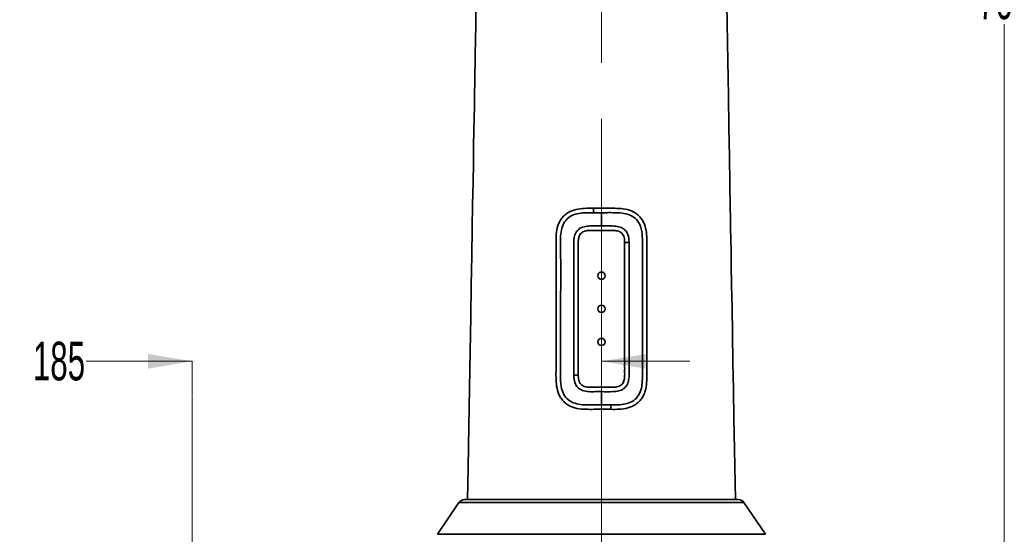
# Model space of a CAD drawing. Header units: millimetres. Extents: x -4 to 420, y 0 to 297.
# Tile 8 of 13: x 162 to 207, y 109 to 132. Entities that reach past the tile are written whole.
import ezdxf

# ---------------------------------------------------------------- set-up
doc = ezdxf.new("R2010")
doc.units = ezdxf.units.MM
doc.linetypes.add('CENTERX2', pattern=[20.32, 12.7, -2.54, 2.54, -2.54])
doc.layers.get('0').update_dxf_attribs({"lineweight": 18})
doc.layers.add('中心线层', color=6, linetype='CENTERX2', lineweight=25)
doc.layers.add('标注层', color=150, linetype='Continuous', lineweight=18)
doc.styles.add('SLDTEXTSTYLE19', font='txt', dxfattribs={"width": 0.605})
doc.dimstyles.new('SLDDIMSTYLE1', dxfattribs={"dimtxt": 3.5, "dimasz": 4, "dimexe": 0, "dimexo": 0.0625, "dimgap": 0.875, "dimtad": 0, "dimtih": 1, "dimtoh": 1, "dimdec": 4, "dimzin": 12, "dimdsep": 46, "dimtxsty": 'SLDTEXTSTYLE19', "dimcen": 0.09, "dimdle": 8, "dimazin": 3, "dimtfac": 1, "dimtdec": 3, "dimtofl": 0, "dimtmove": 0, "dimatfit": 3, "dimfxl": 0, "dimfrac": 2, "dimtolj": 1, "dimarcsym": 0})

# ---------------------------------------------------------------- blocks, each defined once
blk = doc.blocks.new('*X29')
at = {"layer": '标注层', "linetype": 'Continuous'}
for points in [[(-1.313, 18.83), (-3.313, 19.163), (-3.313, 18.497)], [(17.187, 18.83), (19.187, 19.163), (19.187, 18.497)]]:
    blk.add_hatch(color=0, dxfattribs=at).paths.add_polyline_path(points, flags=0)
at = {"layer": '标注层', "color": 0, "linetype": 'Continuous'}
for p, q in [((-1.313, 18.83), (-6.112, 18.83)), ((-1.313, 18.83), (-1.313, 18.83)), ((-1.313, 17.242), (-1.313, 18.83)), ((17.187, 18.83), (21.187, 18.83)), ((17.187, -0.624), (17.187, 18.83))]:
    blk.add_line(p, q, dxfattribs=at)
at = {"layer": '标注层', "color": 0, "insert": (-7.334, 18.83), "char_height": 1.75, "width": 4.01024, "attachment_point": 5, "style": 'SLDTEXTSTYLE19'}
blk.add_mtext('185', dxfattribs=at)
blk = doc.blocks.new('*X31')
at = {"layer": '标注层', "linetype": 'Continuous'}
for points in [[(35.398, 70.173), (35.065, 68.173), (35.732, 68.173)], [(35.398, 0.173), (35.065, 2.173), (35.732, 2.173)]]:
    blk.add_hatch(color=0, dxfattribs=at).paths.add_polyline_path(points, flags=0)
at = {"layer": '标注层', "color": 0, "linetype": 'Continuous'}
for p, q in [((31.029, 70.173), (35.398, 70.173)), ((35.398, 36.257), (35.398, 70.173)), ((35.398, 34.089), (35.398, 0.173)), ((26.022, 0.173), (35.398, 0.173))]:
    blk.add_line(p, q, dxfattribs=at)
at = {"layer": '标注层', "color": 0, "insert": (35.398, 35.173), "char_height": 1.75, "width": 4.19951, "attachment_point": 5, "style": 'SLDTEXTSTYLE19'}
blk.add_mtext('700', dxfattribs=at)
blk = doc.blocks.new('3')
at = {"color": 0, "linetype": 'Continuous', "lineweight": 35}
for p, q in [((17.187247, 24.954347), (17.187256, 25.554346)), ((16.687276, 24.754347), (17.687219, 24.754347)), ((17.687177, 17.656906), (16.687318, 17.656906)), ((17.18724, 16.856907), (17.187232, 17.456909)), ((17.606222, 16.85691), (17.606222, 16.65691)), ((10.9965, 12.573193), (23.377993, 12.573193)), ((10.748015, 12.441288), (9.773105, 11.000116)), ((11.105215, 12.441288), (10.748015, 12.441288)), ((23.626477, 12.441288), (11.105215, 12.441288)), ((24.601387, 11.000116), (23.626477, 12.441288)), ((9.773105, 11.000116), (10.184385, 11.000116)), ((10.184385, 11.000116), (24.601387, 11.000116))]:
    blk.add_line(p, q, dxfattribs=at)
for points in [[(11.53074, 35.481395), (11.505821, 34.04689), (11.482776, 32.720293), (11.461607, 31.50162), (11.4515, 30.919801), (11.441884, 30.366232), (11.432754, 29.840703), (11.422788, 29.266982), (11.410917, 28.583537), (11.397401, 27.8055), (11.382047, 26.921625), (11.364856, 25.931911), (11.345824, 24.836363), (11.324558, 23.612155), (11.301387, 22.278224), (11.27631, 20.834576), (11.249325, 19.281204), (11.220436, 17.618112), (11.190206, 15.877919), (11.15814, 14.031892), (11.1328, 12.573193)], [(23.24169, 12.573193), (23.228551, 13.329677), (23.20236, 14.837356), (23.177861, 16.2477), (23.155052, 17.560716), (23.133934, 18.776394), (23.111217, 20.084207), (23.090847, 21.256821), (23.072826, 22.294237), (23.057154, 23.196454), (23.046306, 23.820885), (23.036963, 24.35879), (23.028875, 24.824385), (23.020551, 25.303568), (23.011742, 25.810753), (22.993018, 26.888533), (22.972421, 28.074358), (22.949169, 29.412846), (22.923916, 30.866639), (22.896659, 32.435741), (22.867399, 34.120144), (22.836136, 35.919859)]]:
    blk.add_lwpolyline(points, dxfattribs=at)
for centre in [(17.187246, 22.705627), (17.187246, 21.205627), (17.187246, 19.705627)]:
    blk.add_circle(centre, 0.165, dxfattribs=at)
for centre, start, end in [((10.9965, 12.273194), 90, 145.9228047), ((23.377992, 12.273194), 34.0771953, 90)]:
    blk.add_arc(centre, 0.3, start, end, dxfattribs=at)
for points, knots in [([(17.606255, 16.65691), (17.481913, 16.656834), (17.23337, 16.656681), (16.853781, 16.657823), (16.468064, 16.653278), (16.07735, 16.683172), (15.766784, 16.790127), (15.552934, 16.935352), (15.415224, 17.073016), (15.305538, 17.235113), (15.198905, 17.475001), (15.118283, 17.92684), (15.143421, 18.565874), (15.135619, 19.31982), (15.137668, 20.066188), (15.136857, 21.329803), (15.137256, 22.4651), (15.137242, 23.471932), (15.13725, 23.83496), (15.137276, 24.204987), (15.137289, 24.582017), (15.19028, 24.901369), (15.286864, 25.140838), (15.390512, 25.30703), (15.522706, 25.449955), (15.730455, 25.602944), (16.036032, 25.719679), (16.425376, 25.75767), (16.687664, 25.755453), (16.8189, 25.754343)], [0, 0, 0, 0, 0.371739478, 0.743057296, 1.132890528, 1.527690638, 1.921583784, 2.119012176, 2.316413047, 2.513827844, 2.711276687, 3.105551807, 3.872880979, 4.615916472, 5.358952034, 6.101996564, 8.390570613, 8.750088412, 9.109505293, 9.474934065, 9.855503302, 10.235270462, 10.431685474, 10.628043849, 10.824394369, 11.020764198, 11.412484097, 11.805107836, 12.198285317, 12.198285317, 12.198285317, 12.198285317]), ([(17.18724, 16.856907), (17.06693, 16.85714), (16.833091, 16.857593), (16.488009, 16.854371), (16.152573, 16.876305), (15.83192, 16.973434), (15.565379, 17.178876), (15.380486, 17.516804), (15.329811, 17.951464), (15.339358, 18.437324), (15.336655, 18.936233), (15.338059, 19.801262), (15.331498, 21.460135), (15.36174, 23.178281), (15.321897, 24.484991), (15.402613, 24.937295), (15.569667, 25.238276), (15.841571, 25.442832), (16.164833, 25.536953), (16.500609, 25.556673), (16.726147, 25.55512), (16.838965, 25.554343)], [0, 0, 0, 0, 0.3597953, 0.699308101, 1.035343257, 1.370556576, 1.704901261, 2.039399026, 2.508458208, 2.99336442, 3.496630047, 3.999892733, 5.581595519, 8.45774422, 9.145556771, 9.483089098, 9.819508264, 10.155821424, 10.493105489, 10.831195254, 11.169583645, 11.169583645, 11.169583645, 11.169583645]), ([(16.8189, 25.754343), (16.948717, 25.754408), (17.207961, 25.754539), (17.596949, 25.753579), (17.983458, 25.757219), (18.365715, 25.712823), (18.663671, 25.591949), (18.865133, 25.437565), (18.992899, 25.294817), (19.092738, 25.130027), (19.187643, 24.889832), (19.254604, 24.442641), (19.231537, 23.812868), (19.238752, 23.066424), (19.236869, 22.327465), (19.237619, 21.076074), (19.237267, 19.951773), (19.23723, 18.95461), (19.237314, 18.597075), (19.236985, 18.232654), (19.238489, 17.860988), (19.192448, 17.54396), (19.10366, 17.303923), (19.006883, 17.13574), (18.881543, 16.989108), (18.681952, 16.829295), (18.383239, 16.702247), (17.997309, 16.65437), (17.736675, 16.656063), (17.606255, 16.65691)], [0, 0, 0, 0, 0.387920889, 0.77467499, 1.161382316, 1.547520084, 1.932796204, 2.125946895, 2.319085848, 2.512237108, 2.705437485, 3.0913165, 3.849976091, 4.585471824, 5.321270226, 6.057142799, 8.32339099, 8.679514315, 9.03565543, 9.39133343, 9.768058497, 10.145705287, 10.340973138, 10.53619573, 10.731395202, 10.926608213, 11.315939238, 11.70614595, 12.09697484, 12.09697484, 12.09697484, 12.09697484]), ([(16.8189, 25.754343), (16.82333, 25.716146), (16.831102, 25.649152), (16.836601, 25.582844), (16.838965, 25.554343)], [0, 0, 0, 0, 0.1146139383, 0.2010179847, 0.2010179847, 0.2010179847, 0.2010179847]), ([(16.838965, 25.554343), (16.896772, 25.554345), (17.012794, 25.554351), (17.128966, 25.554347), (17.187256, 25.554346)], [0, 0, 0, 0, 0.1735322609, 0.3482908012, 0.3482908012, 0.3482908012, 0.3482908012]), ([(17.187256, 25.554349), (17.413729, 25.557094), (17.753387, 25.561212), (18.201686, 25.538448), (18.525813, 25.44609), (18.799867, 25.244177), (18.991914, 24.904227), (19.044632, 24.468778), (19.035124, 23.984724), (19.03779, 23.489537), (19.036733, 22.630094), (19.03779, 20.982637), (19.036591, 19.383397), (19.037494, 18.197813), (19.036457, 17.855266), (18.985551, 17.522247), (18.839481, 17.217385), (18.586841, 16.996853), (18.272649, 16.885417), (17.94077, 16.854881), (17.717783, 16.856234), (17.606222, 16.85691)], [0, 0, 0, 0, 0.677093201, 1.015486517, 1.353071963, 1.689687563, 2.026370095, 2.498576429, 2.978406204, 3.478667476, 3.978735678, 5.549882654, 8.406669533, 8.76266557, 9.096907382, 9.430884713, 9.763834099, 10.096461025, 10.429849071, 10.764103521, 11.098765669, 11.098765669, 11.098765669, 11.098765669]), ([(15.937247, 18.206866), (15.937248, 18.521893), (15.93725, 19.151942), (15.937235, 20.097011), (15.937293, 21.042077), (15.937044, 22.113176), (15.937993, 22.984678), (15.936609, 23.656821), (15.939767, 24.007908), (15.928563, 24.330769), (15.988598, 24.578363), (16.078734, 24.727457), (16.172411, 24.819245), (16.285584, 24.884733), (16.450319, 24.94066), (16.75476, 24.963571), (17.014175, 24.958038), (17.187247, 24.954347)], [0, 0, 0, 0, 0.945287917, 1.890564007, 2.83584307, 3.78113111, 5.104528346, 5.451129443, 5.797730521, 6.158668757, 6.417641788, 6.547389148, 6.677078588, 6.806831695, 6.936696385, 7.196162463, 7.716255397, 7.716255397, 7.716255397, 7.716255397]), ([(17.187247, 24.954347), (17.282811, 24.953793), (17.473928, 24.952684), (17.759838, 24.960991), (18.022481, 24.922002), (18.236144, 24.804806), (18.366474, 24.627772), (18.428507, 24.419478), (18.434331, 24.276287), (18.437246, 24.204622)], [0, 0, 0, 0, 0.287113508, 0.574197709, 0.860253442, 1.074382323, 1.288290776, 1.502929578, 1.717980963, 1.717980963, 1.717980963, 1.717980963]), ([(16.137247, 18.206947), (16.137343, 19.374267), (16.137479, 21.031857), (16.137007, 22.785813), (16.137381, 23.468658), (16.136739, 23.757657), (16.139127, 24.041846), (16.132308, 24.265585), (16.157167, 24.421575), (16.186761, 24.515681), (16.233995, 24.600824), (16.30536, 24.667572), (16.393828, 24.712166), (16.487369, 24.737935), (16.587103, 24.75205), (16.652733, 24.753555), (16.687276, 24.754347)], [0, 0, 0, 0, 3.502521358, 4.973566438, 5.262522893, 5.551485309, 5.840465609, 6.116065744, 6.220402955, 6.312809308, 6.410990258, 6.509059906, 6.600934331, 6.705648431, 6.798877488, 6.902475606, 6.902475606, 6.902475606, 6.902475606]), ([(17.687219, 24.754347), (17.762929, 24.750998), (17.876843, 24.74596), (18.020526, 24.696718), (18.114147, 24.63316), (18.178703, 24.53934), (18.228794, 24.395803), (18.233882, 24.28039), (18.237247, 24.204071)], [0, 0, 0, 0, 0.2262777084, 0.3404555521, 0.4523725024, 0.5598462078, 0.6766788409, 0.9047529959, 0.9047529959, 0.9047529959, 0.9047529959]), ([(18.437246, 24.204622), (18.437245, 23.889593), (18.437243, 23.259533), (18.437259, 22.31444), (18.4372, 21.369352), (18.437449, 20.298229), (18.4365, 19.426718), (18.437885, 18.75452), (18.434714, 18.403455), (18.445896, 18.080417), (18.385977, 17.833166), (18.296024, 17.684149), (18.202462, 17.592298), (18.08931, 17.526691), (17.924503, 17.470644), (17.619842, 17.447636), (17.360355, 17.453198), (17.187232, 17.456909)], [0, 0, 0, 0, 0.945262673, 1.890528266, 2.835799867, 3.781062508, 5.104431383, 5.451045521, 5.79769148, 6.158582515, 6.417614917, 6.54739063, 6.677102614, 6.806878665, 6.936767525, 7.196285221, 7.716504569, 7.716504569, 7.716504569, 7.716504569]), ([(18.237247, 24.204071), (18.237247, 23.036732), (18.237247, 21.789305), (18.237247, 20.467697), (18.237247, 20.245155), (18.237247, 20.040335), (18.237247, 19.853237), (18.237247, 19.68386), (18.237247, 19.532205), (18.237247, 19.373097), (18.237247, 19.218718), (18.237247, 19.081252), (18.237247, 19.000618), (18.237247, 18.963961), (18.237247, 18.954395), (18.237247, 18.951837), (18.237247, 18.909428), (18.237262, 18.825965), (18.237268, 18.700878), (18.237238, 18.568646), (18.23733, 18.439234), (18.236993, 18.311766), (18.23825, 18.198289), (18.233372, 18.088887), (18.21723, 17.989457), (18.187653, 17.895378), (18.140381, 17.8103), (18.069012, 17.743603), (17.980549, 17.699063), (17.887034, 17.673305), (17.787323, 17.65919), (17.72171, 17.657693), (17.687177, 17.656906)], [0, 0, 0, 0, 3.502500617, 3.742797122, 3.96537072, 4.170218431, 4.357343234, 4.526742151, 4.678418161, 4.812371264, 5.004133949, 5.141619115, 5.22482378, 5.246069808, 5.251604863, 5.253527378, 5.253744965, 5.378848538, 5.50395211, 5.629055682, 5.775599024, 5.892243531, 6.011508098, 6.116092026, 6.220444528, 6.312777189, 6.410933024, 6.508971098, 6.600810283, 6.705503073, 6.798711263, 6.902276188, 6.902276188, 6.902276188, 6.902276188]), ([(18.237247, 24.204071), (18.276447, 24.204195), (18.346216, 24.204417), (18.409513, 24.20456), (18.437246, 24.204622)], [0, 0, 0, 0, 0.1123690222, 0.1999996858, 0.1999996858, 0.1999996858, 0.1999996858]), ([(15.937247, 18.206866), (15.974079, 18.206863), (16.039162, 18.206857), (16.107558, 18.206919), (16.137247, 18.206947)], [0, 0, 0, 0, 0.1131835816, 0.2000004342, 0.2000004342, 0.2000004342, 0.2000004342]), ([(17.187232, 17.456909), (17.091642, 17.457464), (16.900468, 17.458575), (16.614376, 17.450252), (16.351526, 17.489361), (16.137874, 17.606852), (16.007861, 17.78393), (15.945959, 17.991962), (15.940153, 18.135189), (15.937247, 18.206866)], [0, 0, 0, 0, 0.287155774, 0.574287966, 0.860380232, 1.074533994, 1.288474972, 1.503147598, 1.718203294, 1.718203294, 1.718203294, 1.718203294]), ([(16.687318, 17.656906), (16.611624, 17.660253), (16.497734, 17.665288), (16.354074, 17.71449), (16.261067, 17.777577), (16.195837, 17.871545), (16.1457, 18.015173), (16.140583, 18.131267), (16.137247, 18.206947)], [0, 0, 0, 0, 0.2262285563, 0.3403844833, 0.4522727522, 0.5575199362, 0.6783332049, 0.9045655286, 0.9045655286, 0.9045655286, 0.9045655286]), ([(17.606222, 16.85691), (17.536426, 16.856908), (17.396871, 16.856902), (17.257105, 16.856906), (17.18724, 16.856907)], [0, 0, 0, 0, 0.2095459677, 0.4189819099, 0.4189819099, 0.4189819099, 0.4189819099])]:
    blk.add_open_spline(points, degree=3, knots=knots, dxfattribs=at)
at = {"layer": '中心线层', "color": 0, "linetype": 'CENTERX2', "lineweight": 18}
for p, q in [((17.187246, 70.439574), (17.187246, -0.655431)), ((-1.312754, 17.210676), (-1.312754, -17.606001))]:
    blk.add_line(p, q, dxfattribs=at)
at = {"layer": '标注层', "color": 0}
for base, p1, p2, angle, picture, middle in [((35.398434, 70.173195), (25.990557, 0.173194), (30.997334, 70.173195), 90, '*X31', (35.398434, 35.173195)), ((17.187246, 18.829859), (-1.312754, 17.210676), (17.187246, -0.655431), 0, '*X29', (-7.333561, 18.829859))]:
    dim = blk.add_linear_dim(base=base, p1=p1, p2=p2, angle=angle, dimstyle='SLDDIMSTYLE1', override={"dimscale": 0.5, "dimlfac": 10, "dimsah": 1, "dimtzin": 12}, dxfattribs=at)
    dim.commit()
    dim.dimension.update_dxf_attribs({"geometry": picture, "text_midpoint": middle, "dimtype": 160})

msp = doc.modelspace()

# ---------------------------------------------------------------- block references
msp.add_blockref('3', (171.179, 97.587))

doc.saveas('drawing.dxf')
